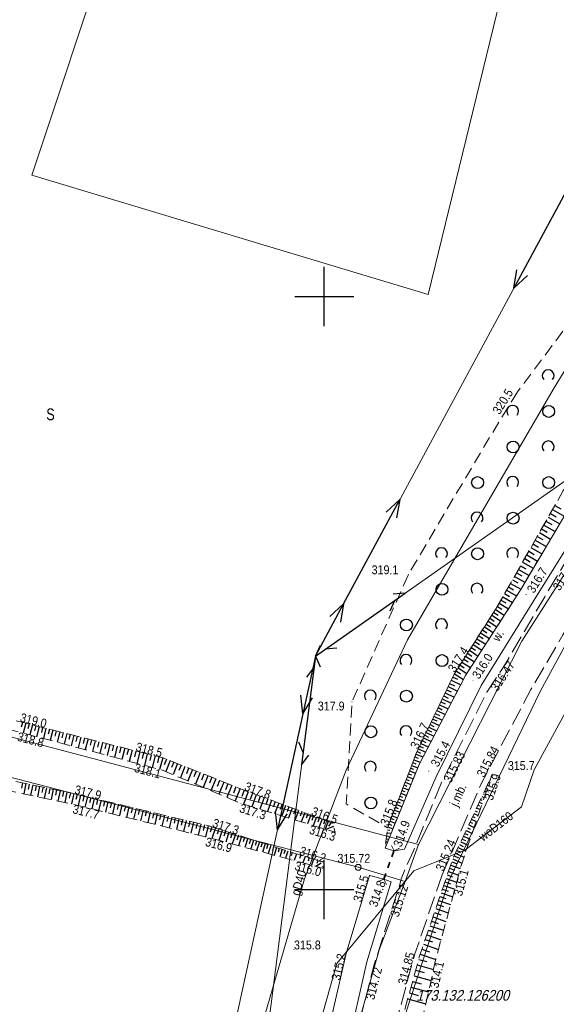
# Model space of a CAD drawing. Header units: metres. Extents: x 7423100 to 7431699, y 5527887 to 5533362.
# Tile 17 of 114: x 7427724 to 7427770, y 5529790 to 5529873. Entities that reach past the tile are written whole.
import ezdxf
from ezdxf.enums import TextEntityAlignment as Align

# ---------------------------------------------------------------- set-up
doc = ezdxf.new("R2010")
doc.units = ezdxf.units.M
doc.header["$MEASUREMENT"] = 0
for name, pattern in [('1.0_0.5', [1.5, 1, -0.5]), ('1.5_0.5', [2, 1.5, -0.5]), ('219-500', [0]), ('otkz_500', [1, 0.5, -0.5]), ('suep_nn_500', [0]), ('sutp_500', [0])]:
    doc.linetypes.add(name, pattern=pattern)
doc.layers.get('0').update_dxf_attribs({"color": 2, "linetype": 'CONTINUOUS', "lineweight": 5})
for name, color, linetype in [('000 Inne (niezydentyfikowane)', 7, 'CONTINUOUS'), ('202-punkt graniczny', 7, 'CONTINUOUS'), ('203-punkt graniczny', 7, 'CONTINUOUS'), ('210-oznaczenie konturu użytku gruntowego', 7, 'CONTINUOUS'), ('217-kontur klasyfikacyjny', 7, 'CONTINUOUS'), ('218-kontur użytku gruntowego', 7, 'CONTINUOUS'), ('219-działka ewidencyjna', 7, 'CONTINUOUS'), ('jezdnia', 7, 'CONTINUOUS'), ('jezdnia-Atr17', 7, 'CONTINUOUS'), ('pikieta naturalna', 7, 'CONTINUOUS'), ('pikieta naturalna-Atr2', 7, 'CONTINUOUS'), ('pikieta sztuczna', 7, 'CONTINUOUS'), ('pikieta sztuczna-Atr2', 7, 'CONTINUOUS'), ('przepust', 7, 'CONTINUOUS'), ('przewód elektroenergetyczny niskiego napięcia', 7, 'CONTINUOUS'), ('przewód gazowy', 7, 'CONTINUOUS'), ('przewód gazowy-Atr1', 7, 'CONTINUOUS'), ('przewód telekomunikacyjny napowietrzny', 7, 'CONTINUOUS'), ('przewód wodociągowy', 7, 'CONTINUOUS'), ('przewód wodociągowy-Atr1', 7, 'CONTINUOUS'), ('rów przydrożny (poligon)', 7, 'CONTINUOUS'), ('rów przydrożny (poligon)-Atr17', 7, 'CONTINUOUS'), ('skarpa nieumocniona', 7, 'CONTINUOUS'), ('Szczegółowa osnowa geodezyjna pozioma-Atr103', 7, 'CONTINUOUS'), ('Wstawianie ramki sekcyjnej z opisem', 7, 'CONTINUOUS'), ('zadrzewienie  zakrzewienie', 7, 'CONTINUOUS')]:
    doc.layers.add(name, color=color, linetype=linetype)
doc.styles.get("Standard").update_dxf_attribs({"font": 'Working1250.shx', "width": 0.75})

# ---------------------------------------------------------------- blocks, each defined once
blk = doc.blocks.new('203')
at = {"linetype": 'Continuous', "lineweight": 0}
h = blk.add_hatch(color=0, dxfattribs=at)
edge = h.paths.add_edge_path()
edge.add_arc((0, 0), 0.045, 0, 360)
blk = doc.blocks.new('202')
at = {"color": 0, "linetype": 'Continuous', "lineweight": 0}
blk.add_circle((0, 0), 0.25, dxfattribs=at)
blk = doc.blocks.new('PW01')
at = {"linetype": 'Continuous', "lineweight": 13}
h = blk.add_hatch(color=0, dxfattribs=at)
edge = h.paths.add_edge_path()
edge.add_arc((0, 0), 0.045, 0, 360)
blk = doc.blocks.new('OTZK1')
at = {"color": 0, "linetype": 'Continuous'}
blk.add_circle((0, 0), 0.5, dxfattribs=at)
blk = doc.blocks.new('OTZK2')
at = {"color": 0, "linetype": 'Continuous'}
blk.add_arc((0, 0), 0.5, 318.85, 221.162, dxfattribs=at)
blk = doc.blocks.new('IB05')
at = {"color": 0, "linetype": 'Continuous', "lineweight": 13}
for q in [(0.354, 0.354), (0.354, -0.354)]:
    blk.add_line((0, 0), q, dxfattribs=at)
blk = doc.blocks.new('SUEP1')
at = {"color": 0, "linetype": 'Continuous'}
for p, q in [((0, 0), (5, 0)), ((5, 0), (3.5, 0.5)), ((5, 0), (3.5, -0.5)), ((5, 0), (15, 0)), ((15, 0), (13.5, 0.5)), ((15, 0), (13.5, -0.5))]:
    blk.add_line(p, q, dxfattribs=at)
blk = doc.blocks.new('SUTP')
at = {"color": 0, "linetype": 'Continuous'}
for p, q in [((0, 0), (0.866, 0.5)), ((0, 0), (9.232, 0)), ((1.866, -0.5), (1, 0)), ((7.366, -0.5), (8.232, 0)), ((9.232, 0), (8.366, 0.5))]:
    blk.add_line(p, q, dxfattribs=at)
blk = doc.blocks.new('RAMKA500K')
at = {"color": 0}
for p, q in [((150, 97.5), (150, 102.5)), ((147.5, 100), (152.5, 100)), ((150, 47.5), (150, 52.5)), ((147.5, 50), (152.5, 50))]:
    blk.add_line(p, q, dxfattribs=at)

msp = doc.modelspace()

# ---------------------------------------------------------------- linework, layer by layer
at = {"layer": '000 Inne (niezydentyfikowane)', "color": 7, "linetype": 'Continuous', "lineweight": 25, "flags": 128}
for points in [[(7427769.07, 5529831.71), (7427769.56, 5529831.43)], [(7427769.25, 5529832.04), (7427770.24, 5529831.48)], [(7427769.44, 5529832.37), (7427769.94, 5529832.09)], [(7427768.69, 5529831.05), (7427769.18, 5529830.78)], [(7427768.88, 5529831.38), (7427769.86, 5529830.82)], [(7427768.14, 5529830.09), (7427769.09, 5529829.55)], [(7427768.32, 5529830.41), (7427768.8, 5529830.14)], [(7427768.51, 5529830.73), (7427769.47, 5529830.18)], [(7427767.6, 5529829.14), (7427768.07, 5529828.87)], [(7427767.78, 5529829.45), (7427768.72, 5529828.92)], [(7427767.96, 5529829.77), (7427768.43, 5529829.5)], [(7427767.25, 5529828.52), (7427767.71, 5529828.25)], [(7427767.42, 5529828.83), (7427768.35, 5529828.3)], [(7427766.72, 5529827.6), (7427767.63, 5529827.08)], [(7427766.9, 5529827.9), (7427767.35, 5529827.64)], [(7427767.07, 5529828.21), (7427767.99, 5529827.69)], [(7427766.21, 5529826.7), (7427766.65, 5529826.44)], [(7427766.38, 5529826.99), (7427767.27, 5529826.48)], [(7427766.55, 5529827.3), (7427767, 5529827.04)], [(7427765.7, 5529825.81), (7427766.58, 5529825.31)], [(7427765.87, 5529826.1), (7427766.31, 5529825.85)], [(7427766.04, 5529826.4), (7427766.92, 5529825.9)], [(7427765.38, 5529825.23), (7427766.22, 5529824.75)], [(7427765.54, 5529825.52), (7427765.97, 5529825.27)], [(7427764.9, 5529824.4), (7427765.3, 5529824.17)], [(7427765.06, 5529824.67), (7427765.87, 5529824.21)], [(7427765.21, 5529824.95), (7427765.63, 5529824.71)], [(7427764.29, 5529823.36), (7427764.66, 5529823.13)], [(7427764.45, 5529823.61), (7427765.18, 5529823.14)], [(7427764.6, 5529823.87), (7427764.98, 5529823.65)], [(7427764.75, 5529824.13), (7427765.53, 5529823.68)], [(7427763.82, 5529822.63), (7427764.55, 5529822.15)], [(7427763.97, 5529822.87), (7427764.34, 5529822.64)], [(7427764.13, 5529823.12), (7427764.87, 5529822.65)], [(7427763.34, 5529821.89), (7427763.71, 5529821.65)], [(7427763.5, 5529822.14), (7427764.24, 5529821.66)], [(7427763.66, 5529822.38), (7427764.03, 5529822.15)], [(7427762.71, 5529820.91), (7427763.08, 5529820.67)], [(7427762.87, 5529821.15), (7427763.61, 5529820.68)], [(7427763.03, 5529821.4), (7427763.4, 5529821.16)], [(7427763.18, 5529821.65), (7427763.92, 5529821.17)], [(7427762.24, 5529820.17), (7427762.97, 5529819.69)], [(7427762.39, 5529820.42), (7427762.76, 5529820.18)], [(7427762.55, 5529820.66), (7427763.29, 5529820.19)], [(7427761.6, 5529819.18), (7427762.34, 5529818.71)], [(7427761.76, 5529819.43), (7427762.13, 5529819.19)], [(7427761.92, 5529819.68), (7427762.66, 5529819.2)], [(7427762.08, 5529819.92), (7427762.45, 5529819.69)], [(7427761.13, 5529818.44), (7427761.5, 5529818.2)], [(7427761.28, 5529818.69), (7427762.03, 5529818.21)], [(7427761.44, 5529818.94), (7427761.81, 5529818.7)], [(7427760.7, 5529817.65), (7427761.51, 5529817.27)], [(7427760.83, 5529817.92), (7427761.24, 5529817.73)], [(7427760.97, 5529818.2), (7427761.75, 5529817.72)], [(7427760.32, 5529816.85), (7427760.71, 5529816.67)], [(7427760.44, 5529817.12), (7427761.23, 5529816.74)], [(7427760.57, 5529817.38), (7427760.97, 5529817.19)], [(7427759.95, 5529816.08), (7427760.7, 5529815.72)], [(7427760.07, 5529816.33), (7427760.45, 5529816.15)], [(7427760.19, 5529816.59), (7427760.96, 5529816.22)], [(7427759.48, 5529815.09), (7427760.19, 5529814.75)], [(7427759.59, 5529815.34), (7427759.95, 5529815.16)], [(7427759.71, 5529815.58), (7427760.44, 5529815.23)], [(7427759.83, 5529815.83), (7427760.2, 5529815.65)], [(7427759.14, 5529814.38), (7427759.48, 5529814.22)], [(7427759.25, 5529814.62), (7427759.95, 5529814.28)], [(7427759.36, 5529814.85), (7427759.72, 5529814.69)], [(7427724.53, 5529814.1), (7427724.43, 5529813.68)], [(7427724.81, 5529814.03), (7427724.6, 5529813.19)], [(7427725.1, 5529813.96), (7427724.99, 5529813.54)], [(7427725.38, 5529813.89), (7427725.16, 5529813.04)], [(7427725.66, 5529813.82), (7427725.56, 5529813.39)], [(7427725.95, 5529813.75), (7427725.73, 5529812.89)], [(7427726.23, 5529813.67), (7427726.13, 5529813.24)], [(7427726.52, 5529813.6), (7427726.3, 5529812.74)], [(7427726.81, 5529813.53), (7427726.7, 5529813.09)], [(7427727.1, 5529813.45), (7427726.88, 5529812.59)], [(7427727.39, 5529813.38), (7427727.28, 5529812.94)], [(7427758.7, 5529813.47), (7427759.03, 5529813.31)], [(7427758.81, 5529813.7), (7427759.47, 5529813.38)], [(7427758.92, 5529813.93), (7427759.25, 5529813.76)], [(7427759.03, 5529814.15), (7427759.71, 5529813.83)], [(7427727.68, 5529813.31), (7427727.46, 5529812.43)], [(7427727.98, 5529813.23), (7427727.87, 5529812.79)], [(7427728.27, 5529813.16), (7427728.05, 5529812.27)], [(7427728.57, 5529813.08), (7427728.46, 5529812.64)], [(7427728.87, 5529813.01), (7427728.64, 5529812.12)], [(7427729.16, 5529812.93), (7427729.05, 5529812.49)], [(7427729.46, 5529812.86), (7427729.24, 5529811.96)], [(7427729.76, 5529812.78), (7427729.65, 5529812.33)], [(7427730.07, 5529812.7), (7427729.84, 5529811.8)], [(7427730.37, 5529812.63), (7427730.26, 5529812.17)], [(7427730.67, 5529812.55), (7427730.44, 5529811.64)], [(7427758.26, 5529812.56), (7427758.57, 5529812.41)], [(7427758.37, 5529812.79), (7427759, 5529812.48)], [(7427758.48, 5529813.01), (7427758.8, 5529812.86)], [(7427758.59, 5529813.24), (7427759.24, 5529812.93)], [(7427730.98, 5529812.47), (7427730.86, 5529812.01)], [(7427731.29, 5529812.4), (7427731.06, 5529811.48)], [(7427731.6, 5529812.32), (7427731.48, 5529811.86)], [(7427731.91, 5529812.24), (7427731.67, 5529811.31)], [(7427732.22, 5529812.16), (7427732.1, 5529811.69)], [(7427732.53, 5529812.08), (7427732.29, 5529811.15)], [(7427732.84, 5529812), (7427732.72, 5529811.53)], [(7427733.16, 5529811.92), (7427732.92, 5529810.98)], [(7427733.47, 5529811.84), (7427733.35, 5529811.37)], [(7427733.79, 5529811.76), (7427733.55, 5529810.81)], [(7427757.94, 5529811.88), (7427758.53, 5529811.59)], [(7427758.04, 5529812.1), (7427758.35, 5529811.96)], [(7427758.15, 5529812.33), (7427758.77, 5529812.04)], [(7427734.11, 5529811.68), (7427733.99, 5529811.2)], [(7427734.43, 5529811.6), (7427734.19, 5529810.64)], [(7427734.75, 5529811.52), (7427734.63, 5529811.04)], [(7427735.07, 5529811.44), (7427734.83, 5529810.47)], [(7427735.4, 5529811.36), (7427735.27, 5529810.87)], [(7427735.72, 5529811.27), (7427735.47, 5529810.3)], [(7427736.05, 5529811.19), (7427735.92, 5529810.7)], [(7427736.37, 5529811.11), (7427736.1, 5529810.13)], [(7427736.68, 5529810.99), (7427736.5, 5529810.53)], [(7427736.99, 5529810.87), (7427736.62, 5529809.95)], [(7427757.55, 5529810.94), (7427758.09, 5529810.74)], [(7427757.64, 5529811.18), (7427757.92, 5529811.07)], [(7427757.73, 5529811.42), (7427758.32, 5529811.19)], [(7427757.83, 5529811.65), (7427758.12, 5529811.51)], [(7427737.3, 5529810.75), (7427737.11, 5529810.28)], [(7427737.61, 5529810.62), (7427737.24, 5529809.69)], [(7427737.92, 5529810.5), (7427737.73, 5529810.03)], [(7427738.24, 5529810.37), (7427737.86, 5529809.43)], [(7427738.55, 5529810.25), (7427738.36, 5529809.77)], [(7427738.87, 5529810.12), (7427738.49, 5529809.16)], [(7427757.27, 5529810.24), (7427757.53, 5529810.14)], [(7427757.36, 5529810.47), (7427757.88, 5529810.27)], [(7427757.46, 5529810.71), (7427757.71, 5529810.61)], [(7427739.19, 5529809.99), (7427739, 5529809.51)], [(7427739.52, 5529809.86), (7427739.13, 5529808.89)], [(7427739.85, 5529809.73), (7427739.65, 5529809.24)], [(7427740.17, 5529809.6), (7427739.78, 5529808.62)], [(7427740.5, 5529809.47), (7427740.31, 5529808.97)], [(7427740.84, 5529809.34), (7427740.44, 5529808.34)], [(7427756.91, 5529809.29), (7427757.16, 5529809.2)], [(7427757, 5529809.53), (7427757.5, 5529809.34)], [(7427757.09, 5529809.77), (7427757.34, 5529809.67)], [(7427757.18, 5529810), (7427757.69, 5529809.81)], [(7427763.96, 5529809.28), (7427764.01, 5529809.25)], [(7427724.54, 5529809), (7427724.45, 5529808.56)], [(7427724.83, 5529808.94), (7427724.64, 5529808.07)], [(7427725.11, 5529808.88), (7427725.02, 5529808.44)], [(7427725.4, 5529808.82), (7427725.22, 5529807.95)], [(7427725.69, 5529808.76), (7427725.6, 5529808.32)], [(7427725.98, 5529808.7), (7427725.8, 5529807.83)], [(7427726.27, 5529808.64), (7427726.18, 5529808.2)], [(7427726.56, 5529808.58), (7427726.38, 5529807.71)], [(7427726.85, 5529808.52), (7427726.76, 5529808.08)], [(7427727.13, 5529808.46), (7427726.95, 5529807.59)], [(7427727.42, 5529808.4), (7427727.33, 5529807.96)], [(7427741.17, 5529809.2), (7427740.97, 5529808.7)], [(7427741.51, 5529809.07), (7427741.11, 5529808.06)], [(7427741.85, 5529808.93), (7427741.65, 5529808.42)], [(7427742.19, 5529808.8), (7427741.79, 5529807.77)], [(7427742.54, 5529808.66), (7427742.33, 5529808.14)], [(7427742.89, 5529808.52), (7427742.47, 5529807.48)], [(7427743.24, 5529808.38), (7427743.04, 5529807.85)], [(7427756.64, 5529808.59), (7427757.12, 5529808.4)], [(7427756.73, 5529808.82), (7427756.97, 5529808.73)], [(7427756.82, 5529809.06), (7427757.31, 5529808.87)], [(7427763.62, 5529808.56), (7427763.69, 5529808.53)], [(7427763.74, 5529808.8), (7427763.84, 5529808.75)], [(7427763.85, 5529809.04), (7427763.88, 5529809.02)], [(7427727.71, 5529808.34), (7427727.53, 5529807.47)], [(7427728, 5529808.28), (7427727.91, 5529807.84)], [(7427728.29, 5529808.22), (7427728.11, 5529807.35)], [(7427728.58, 5529808.16), (7427728.49, 5529807.72)], [(7427728.86, 5529808.09), (7427728.66, 5529807.23)], [(7427729.15, 5529808.02), (7427729.05, 5529807.59)], [(7427729.44, 5529807.95), (7427729.23, 5529807.09)], [(7427729.72, 5529807.89), (7427729.62, 5529807.45)], [(7427730.01, 5529807.82), (7427729.81, 5529806.95)], [(7427730.3, 5529807.75), (7427730.2, 5529807.32)], [(7427730.59, 5529807.68), (7427730.38, 5529806.81)], [(7427730.88, 5529807.61), (7427730.78, 5529807.17)], [(7427743.58, 5529808.25), (7427743.19, 5529807.2)], [(7427743.93, 5529808.13), (7427743.74, 5529807.61)], [(7427744.26, 5529808), (7427743.89, 5529806.99)], [(7427744.59, 5529807.88), (7427744.41, 5529807.38)], [(7427744.92, 5529807.76), (7427744.55, 5529806.78)], [(7427745.23, 5529807.64), (7427745.06, 5529807.16)], [(7427756.27, 5529807.64), (7427756.74, 5529807.47)], [(7427756.37, 5529807.88), (7427756.6, 5529807.79)], [(7427756.46, 5529808.12), (7427756.93, 5529807.93)], [(7427756.55, 5529808.35), (7427756.78, 5529808.26)], [(7427763.18, 5529807.61), (7427763.29, 5529807.55)], [(7427763.29, 5529807.84), (7427763.49, 5529807.75)], [(7427763.4, 5529808.08), (7427763.49, 5529808.04)], [(7427763.51, 5529808.32), (7427763.66, 5529808.25)], [(7427731.17, 5529807.54), (7427730.96, 5529806.67)], [(7427731.46, 5529807.47), (7427731.36, 5529807.03)], [(7427731.75, 5529807.4), (7427731.55, 5529806.53)], [(7427732.05, 5529807.33), (7427731.94, 5529806.89)], [(7427732.34, 5529807.26), (7427732.13, 5529806.38)], [(7427732.63, 5529807.19), (7427732.53, 5529806.75)], [(7427732.93, 5529807.12), (7427732.72, 5529806.24)], [(7427733.22, 5529807.05), (7427733.12, 5529806.61)], [(7427733.52, 5529806.98), (7427733.31, 5529806.09)], [(7427733.82, 5529806.91), (7427733.71, 5529806.46)], [(7427734.12, 5529806.84), (7427733.9, 5529805.95)], [(7427734.41, 5529806.77), (7427734.31, 5529806.32)], [(7427745.54, 5529807.53), (7427745.2, 5529806.59)], [(7427745.85, 5529807.41), (7427745.68, 5529806.95)], [(7427746.15, 5529807.3), (7427745.81, 5529806.4)], [(7427746.44, 5529807.19), (7427746.28, 5529806.75)], [(7427746.73, 5529807.09), (7427746.41, 5529806.21)], [(7427747.01, 5529806.98), (7427746.86, 5529806.55)], [(7427747.29, 5529806.88), (7427746.98, 5529806.04)], [(7427747.56, 5529806.78), (7427747.41, 5529806.36)], [(7427756, 5529806.94), (7427756.23, 5529806.85)], [(7427756.09, 5529807.17), (7427756.55, 5529807)], [(7427756.18, 5529807.41), (7427756.41, 5529807.32)], [(7427762.85, 5529806.89), (7427763.15, 5529806.75)], [(7427762.96, 5529807.13), (7427763.1, 5529807.06)], [(7427763.07, 5529807.37), (7427763.32, 5529807.25)], [(7427734.71, 5529806.7), (7427734.5, 5529805.8)], [(7427735.01, 5529806.62), (7427734.9, 5529806.18)], [(7427735.31, 5529806.55), (7427735.1, 5529805.65)], [(7427735.61, 5529806.48), (7427735.5, 5529806.03)], [(7427735.91, 5529806.41), (7427735.7, 5529805.5)], [(7427736.22, 5529806.34), (7427736.11, 5529805.88)], [(7427736.52, 5529806.26), (7427736.3, 5529805.36)], [(7427736.82, 5529806.19), (7427736.71, 5529805.74)], [(7427737.13, 5529806.12), (7427736.91, 5529805.21)], [(7427737.43, 5529806.05), (7427737.32, 5529805.59)], [(7427737.74, 5529805.97), (7427737.52, 5529805.06)], [(7427738.04, 5529805.9), (7427737.93, 5529805.44)], [(7427747.83, 5529806.68), (7427747.53, 5529805.87)], [(7427748.09, 5529806.58), (7427747.95, 5529806.18)], [(7427748.35, 5529806.48), (7427748.06, 5529805.71)], [(7427748.6, 5529806.39), (7427748.46, 5529806.01)], [(7427748.85, 5529806.3), (7427748.57, 5529805.55)], [(7427749.09, 5529806.21), (7427748.96, 5529805.84)], [(7427749.33, 5529806.12), (7427749.06, 5529805.4)], [(7427749.57, 5529806.03), (7427749.44, 5529805.68)], [(7427749.81, 5529805.94), (7427749.55, 5529805.25)], [(7427755.64, 5529805.99), (7427755.85, 5529805.91)], [(7427755.73, 5529806.23), (7427756.17, 5529806.06)], [(7427755.82, 5529806.47), (7427756.04, 5529806.38)], [(7427755.91, 5529806.7), (7427756.36, 5529806.53)], [(7427762.4, 5529805.93), (7427762.81, 5529805.74)], [(7427762.51, 5529806.17), (7427762.7, 5529806.08)], [(7427762.62, 5529806.41), (7427762.98, 5529806.25)], [(7427762.73, 5529806.65), (7427762.9, 5529806.57)], [(7427738.35, 5529805.83), (7427738.13, 5529804.91)], [(7427738.66, 5529805.75), (7427738.55, 5529805.29)], [(7427738.97, 5529805.68), (7427738.75, 5529804.76)], [(7427739.27, 5529805.61), (7427739.16, 5529805.14)], [(7427739.58, 5529805.53), (7427739.36, 5529804.6)], [(7427739.89, 5529805.46), (7427739.78, 5529804.99)], [(7427740.21, 5529805.38), (7427739.98, 5529804.45)], [(7427740.51, 5529805.3), (7427740.36, 5529804.84)], [(7427740.81, 5529805.2), (7427740.52, 5529804.31)], [(7427741.1, 5529805.11), (7427740.96, 5529804.67)], [(7427750.04, 5529805.85), (7427749.92, 5529805.52)], [(7427750.32, 5529805.75), (7427750.07, 5529805.09)], [(7427750.78, 5529805.31), (7427750.12, 5529805.08)], [(7427750.59, 5529805.65), (7427750.36, 5529805.36)], [(7427755.37, 5529805.29), (7427755.78, 5529805.13)], [(7427755.46, 5529805.52), (7427755.67, 5529805.44)], [(7427755.55, 5529805.76), (7427755.97, 5529805.59)], [(7427762.07, 5529805.22), (7427762.31, 5529805.1)], [(7427762.18, 5529805.46), (7427762.64, 5529805.24)], [(7427762.29, 5529805.7), (7427762.51, 5529805.59)], [(7427741.39, 5529805.02), (7427741.11, 5529804.15)], [(7427741.67, 5529804.93), (7427741.53, 5529804.5)], [(7427741.95, 5529804.84), (7427741.68, 5529804)], [(7427742.23, 5529804.75), (7427742.09, 5529804.34)], [(7427742.5, 5529804.66), (7427742.23, 5529803.85)], [(7427742.76, 5529804.58), (7427742.63, 5529804.18)], [(7427743.02, 5529804.5), (7427742.77, 5529803.7)], [(7427743.28, 5529804.41), (7427743.16, 5529804.02)], [(7427743.54, 5529804.33), (7427743.29, 5529803.56)], [(7427743.79, 5529804.25), (7427743.67, 5529803.87)], [(7427755.22, 5529804.29), (7427755.43, 5529804.26)], [(7427755.25, 5529804.54), (7427755.39, 5529804.52)], [(7427755.29, 5529804.79), (7427755.63, 5529804.75)], [(7427755.32, 5529805.04), (7427755.52, 5529805.01)], [(7427761.62, 5529804.26), (7427761.92, 5529804.13)], [(7427761.73, 5529804.5), (7427762.29, 5529804.24)], [(7427761.84, 5529804.74), (7427762.11, 5529804.62)], [(7427761.96, 5529804.98), (7427762.47, 5529804.74)], [(7427744.03, 5529804.17), (7427743.8, 5529803.43)], [(7427744.28, 5529804.09), (7427744.16, 5529803.73)], [(7427744.52, 5529804.02), (7427744.29, 5529803.3)], [(7427744.76, 5529803.94), (7427744.64, 5529803.59)], [(7427745, 5529803.86), (7427744.78, 5529803.17)], [(7427745.24, 5529803.79), (7427745.13, 5529803.44)], [(7427745.48, 5529803.71), (7427745.27, 5529803.04)], [(7427745.72, 5529803.63), (7427745.62, 5529803.3)], [(7427745.96, 5529803.56), (7427745.76, 5529802.9)], [(7427746.2, 5529803.48), (7427746.1, 5529803.16)], [(7427746.45, 5529803.4), (7427746.25, 5529802.77)], [(7427755.16, 5529803.79), (7427755.24, 5529803.78)], [(7427755.19, 5529804.04), (7427755.26, 5529804.03)], [(7427761.29, 5529803.55), (7427761.95, 5529803.24)], [(7427761.4, 5529803.79), (7427761.72, 5529803.64)], [(7427761.51, 5529804.02), (7427762.12, 5529803.74)], [(7427746.69, 5529803.32), (7427746.59, 5529803.02)], [(7427746.93, 5529803.25), (7427746.73, 5529802.64)], [(7427747.29, 5529803.13), (7427747.19, 5529802.84)], [(7427747.65, 5529803.02), (7427747.47, 5529802.45)], [(7427748.01, 5529802.9), (7427747.92, 5529802.62)], [(7427748.37, 5529802.79), (7427748.2, 5529802.25)], [(7427748.73, 5529802.67), (7427748.64, 5529802.41)], [(7427760.84, 5529802.59), (7427761.61, 5529802.24)], [(7427760.96, 5529802.84), (7427761.33, 5529802.67)], [(7427761.07, 5529803.08), (7427761.78, 5529802.74)], [(7427761.18, 5529803.31), (7427761.52, 5529803.15)], [(7427749.09, 5529802.56), (7427748.93, 5529802.05)], [(7427749.72, 5529802.22), (7427749.28, 5529801.96)], [(7427749.45, 5529802.44), (7427749.37, 5529802.2)], [(7427760.56, 5529801.8), (7427760.98, 5529801.65)], [(7427760.66, 5529802.07), (7427761.47, 5529801.79)], [(7427760.75, 5529802.33), (7427761.15, 5529802.2)], [(7427760.27, 5529800.95), (7427761.16, 5529800.64)], [(7427760.37, 5529801.24), (7427760.81, 5529801.09)], [(7427760.47, 5529801.52), (7427761.32, 5529801.23)], [(7427760.07, 5529800.35), (7427761, 5529800.04)], [(7427760.17, 5529800.65), (7427760.63, 5529800.5)], [(7427759.75, 5529799.41), (7427760.24, 5529799.24)], [(7427759.86, 5529799.73), (7427760.83, 5529799.4)], [(7427759.96, 5529800.05), (7427760.44, 5529799.88)], [(7427759.52, 5529798.75), (7427760.04, 5529798.57)], [(7427759.63, 5529799.08), (7427760.65, 5529798.74)], [(7427759.16, 5529797.7), (7427760.26, 5529797.32)], [(7427759.28, 5529798.06), (7427759.82, 5529797.87)], [(7427759.4, 5529798.41), (7427760.46, 5529798.05)], [(7427758.91, 5529796.96), (7427760.06, 5529796.57)], [(7427759.04, 5529797.34), (7427759.6, 5529797.14)], [(7427758.65, 5529796.19), (7427759.85, 5529795.78)], [(7427758.78, 5529796.58), (7427759.37, 5529796.38)], [(7427758.37, 5529795.39), (7427759.62, 5529794.96)], [(7427758.51, 5529795.8), (7427759.12, 5529795.59)], [(7427758.09, 5529794.55), (7427759.4, 5529794.1)], [(7427758.23, 5529794.98), (7427758.87, 5529794.76)], [(7427757.83, 5529793.66), (7427759.21, 5529793.28)], [(7427757.96, 5529794.11), (7427758.64, 5529793.93)], [(7427757.58, 5529792.74), (7427759, 5529792.34)], [(7427757.7, 5529793.21), (7427758.41, 5529793.01)], [(7427757.31, 5529791.78), (7427758.79, 5529791.38)], [(7427757.44, 5529792.27), (7427758.17, 5529792.07)], [(7427757.18, 5529791.3), (7427757.93, 5529791.09)], [(7427757.04, 5529790.8), (7427758.56, 5529790.38)]]:
    msp.add_lwpolyline(points, dxfattribs=at)
at = {"layer": '217-kontur klasyfikacyjny', "color": 92, "linetype": 'Continuous', "lineweight": 18, "flags": 128}
for points in [[(7427766.66, 5529820.93), (7427780.58, 5529842.76)], [(7427771.21, 5529822.23), (7427768.21, 5529816.71)], [(7427757.94, 5529803.79), (7427766.66, 5529820.93)], [(7427768.21, 5529816.71), (7427761.7, 5529803.23)], [(7427756.83, 5529800.68), (7427757.94, 5529803.79)], [(7427761.7, 5529803.23), (7427760.54, 5529800.81)], [(7427754.64, 5529794.94), (7427756.83, 5529800.68)], [(7427760.54, 5529800.81), (7427755.93, 5529786.7)], [(7427752.45, 5529787.23), (7427754.64, 5529794.94)]]:
    msp.add_lwpolyline(points, dxfattribs=at)
at = {"layer": '218-kontur użytku gruntowego', "color": 3, "linetype": 'Continuous', "lineweight": 18, "flags": 128}
for points in [[(7427725.33, 5529860.21), (7427738.33, 5529899.25)], [(7427768.64, 5529890.59), (7427758.75, 5529850.15)], [(7427758.75, 5529850.15), (7427725.33, 5529860.21)], [(7427766.66, 5529820.93), (7427780.58, 5529842.76)], [(7427780.58, 5529842.76), (7427766.66, 5529820.93)], [(7427768.21, 5529816.71), (7427771.21, 5529822.23)], [(7427771.21, 5529822.23), (7427768.21, 5529816.71)], [(7427690.53, 5529821.59), (7427757.94, 5529803.79)], [(7427757.94, 5529803.79), (7427690.53, 5529821.59)], [(7427757.94, 5529803.79), (7427766.66, 5529820.93)], [(7427766.66, 5529820.93), (7427757.94, 5529803.79)], [(7427752.86, 5529801.88), (7427689.53, 5529818.25)], [(7427689.53, 5529818.25), (7427752.86, 5529801.88)], [(7427761.7, 5529803.23), (7427768.21, 5529816.71)], [(7427768.21, 5529816.71), (7427761.7, 5529803.23)], [(7427757.94, 5529803.79), (7427756.83, 5529800.68)], [(7427756.83, 5529800.68), (7427757.94, 5529803.79)], [(7427760.54, 5529800.81), (7427761.7, 5529803.23)], [(7427761.7, 5529803.23), (7427760.54, 5529800.81)], [(7427756.83, 5529800.68), (7427752.86, 5529801.88)], [(7427752.86, 5529801.88), (7427756.83, 5529800.68)], [(7427754.64, 5529794.94), (7427756.83, 5529800.68)], [(7427756.83, 5529800.68), (7427754.64, 5529794.94)], [(7427755.93, 5529786.7), (7427760.54, 5529800.81)], [(7427760.54, 5529800.81), (7427755.93, 5529786.7)], [(7427752.45, 5529787.23), (7427754.64, 5529794.94)], [(7427754.64, 5529794.94), (7427752.45, 5529787.23)]]:
    msp.add_lwpolyline(points, dxfattribs=at)
at = {"layer": '219-działka ewidencyjna', "color": 7, "linetype": '219-500', "lineweight": 18, "flags": 128}
for points in [[(7427780.58, 5529842.76), (7427766.66, 5529820.93)], [(7427771.21, 5529822.23), (7427768.21, 5529816.71)], [(7427757.94, 5529803.79), (7427690.53, 5529821.59)], [(7427766.66, 5529820.93), (7427757.94, 5529803.79)], [(7427689.53, 5529818.25), (7427752.86, 5529801.88)], [(7427768.21, 5529816.71), (7427761.7, 5529803.23)], [(7427757.94, 5529803.79), (7427756.83, 5529800.68)], [(7427761.7, 5529803.23), (7427760.54, 5529800.81)], [(7427756.83, 5529800.68), (7427752.86, 5529801.88)], [(7427756.83, 5529800.68), (7427754.64, 5529794.94)], [(7427760.54, 5529800.81), (7427755.93, 5529786.7)], [(7427752.45, 5529787.23), (7427754.64, 5529794.94)]]:
    msp.add_lwpolyline(points, dxfattribs=at)
at = {"layer": 'jezdnia', "color": 7, "linetype": '1.5_0.5', "lineweight": 18, "flags": 128}
msp.add_lwpolyline([(7427759.93, 5529801.24), (7427763.22, 5529808.93), (7427767.43, 5529816.86), (7427770.13, 5529821.47), (7427773.8, 5529827.73), (7427776.13, 5529831.57), (7427778.65, 5529835.73), (7427781.02, 5529839.73), (7427784.12, 5529844.73), (7427787.39, 5529849.93), (7427789.85, 5529853.92), (7427790.52, 5529854.97), (7427792.25, 5529857.91), (7427795.01, 5529862.45), (7427797.73, 5529866.93), (7427800.86, 5529871.91), (7427805.05, 5529878.66), (7427807.29, 5529882.04), (7427811.24, 5529887.56), (7427813.21, 5529890.22), (7427815.78, 5529893.46), (7427819.11, 5529897.17), (7427822.17, 5529900.29), (7427825.24, 5529903.19), (7427827.84, 5529905.45), (7427832.23, 5529908.95), (7427837.72, 5529912.95), (7427842.69, 5529916.48), (7427850.06, 5529921.48), (7427857.15, 5529926.17), (7427862.06, 5529929.29), (7427865.19, 5529931.3), (7427868.24, 5529933.07), (7427872.04, 5529935.09), (7427874.51, 5529936.17), (7427875.58, 5529936.63), (7427876.35, 5529936.93), (7427880.31, 5529938.16), (7427883.21, 5529938.66), (7427886.56, 5529938.84), (7427889.48, 5529938.56), (7427893.55, 5529937.9), (7427900.69, 5529936.19), (7427910.59, 5529933.28), (7427916.46, 5529931.53), (7427920.64, 5529930.35), (7427921.1, 5529933.42), (7427912.15, 5529936.03), (7427903.26, 5529938.57), (7427892.23, 5529941.35), (7427884.81, 5529942.41), (7427882, 5529942.98), (7427879.81, 5529942.79), (7427878.36, 5529942.41), (7427876.77, 5529941.6), (7427874.75, 5529940.53), (7427873.61, 5529939.89), (7427872.24, 5529938.81), (7427868.09, 5529936.6), (7427864.99, 5529934.66), (7427861.92, 5529932.94), (7427857.19, 5529929.87), (7427853.75, 5529927.54), (7427851.09, 5529925.78), (7427844.51, 5529921.38), (7427841.07, 5529919.11), (7427837.68, 5529916.71), (7427834.53, 5529914.55), (7427829.28, 5529910.5), (7427824.58, 5529906.64), (7427820.8, 5529903.22), (7427817.46, 5529899.96), (7427813.76, 5529895.8), (7427810.9, 5529892.49), (7427808.55, 5529889.07), (7427804.88, 5529883.96), (7427802.54, 5529880.53), (7427802.31, 5529880.09), (7427800.14, 5529876.71), (7427799.46, 5529875.53), (7427797.96, 5529873.08), (7427793.97, 5529866.68), (7427789.52, 5529859.37), (7427786, 5529853.62), (7427780.92, 5529845.31), (7427777.16, 5529839.09), (7427774.65, 5529834.99), (7427771.62, 5529829.71), (7427768.59, 5529824.69), (7427765.28, 5529819.04), (7427763.7, 5529816.65), (7427759.9, 5529809.05), (7427757.52, 5529803.28), (7427756.47, 5529800.92), (7427756.33, 5529800.31), (7427754.17, 5529793.57), (7427752.31, 5529786.27), (7427751.48, 5529783), (7427750.3, 5529776.18), (7427748.87, 5529767.72), (7427748.41, 5529763.83), (7427748.4, 5529758.25), (7427747.26, 5529745.16), (7427746.52, 5529737.4), (7427745.44, 5529726.32), (7427744.89, 5529721.44), (7427744.18, 5529714.6), (7427743.77, 5529711.05), (7427742.87, 5529701.98), (7427741.68, 5529689.34), (7427741.36, 5529686.81), (7427741.15, 5529684.77), (7427740.75, 5529683.05), (7427739.08, 5529680.54), (7427737.14, 5529678.71), (7427737.57, 5529676.94), (7427737.6, 5529675.26), (7427740.45, 5529673.38), (7427740.28, 5529664.58), (7427740.4, 5529654.73), (7427740.56, 5529647.5), (7427740.63, 5529636.14), (7427740.62, 5529631.57), (7427740.28, 5529621.89), (7427740.22, 5529621.23), (7427739.64, 5529614.93), (7427738.41, 5529604.87), (7427736.89, 5529595.43), (7427736.05, 5529591.47), (7427733.88, 5529580.59), (7427729.48, 5529559.3), (7427731.98, 5529558.57), (7427734.38, 5529567.38), (7427735.33, 5529571.93), (7427738.92, 5529589.76), (7427739.69, 5529593.78), (7427741.43, 5529604.08), (7427742.19, 5529609.82), (7427742.97, 5529616.86), (7427743.34, 5529621.14), (7427743.69, 5529634.15), (7427743.8, 5529642.92), (7427743.69, 5529646.96), (7427743.62, 5529659.27), (7427743.44, 5529664.69), (7427743.53, 5529674.22), (7427744.26, 5529685.44), (7427745.38, 5529696.71), (7427746.45, 5529707.71), (7427747.08, 5529714.31), (7427747.66, 5529719.33), (7427749.02, 5529731.73), (7427750.23, 5529744.72), (7427751.31, 5529758.3), (7427752.12, 5529767.33), (7427753.41, 5529776.91), (7427755.06, 5529785.14), (7427757.64, 5529794.6)], close=True, dxfattribs=at)
at = {"layer": 'przepust', "color": 7, "linetype": 'otkz_500', "lineweight": 35, "flags": 128}
msp.add_lwpolyline([(7427755.03, 5529800.89), (7427755.88, 5529803.27)], dxfattribs=at)
at = {"layer": 'przewód elektroenergetyczny niskiego napięcia', "color": 1, "linetype": 'suep_nn_500', "lineweight": 18, "flags": 128}
for points in [[(7427773.1, 5529863.88), (7427749.25, 5529819.69)], [(7427749.25, 5529819.69), (7427738.61, 5529771.04)]]:
    msp.add_lwpolyline(points, dxfattribs=at)
at = {"layer": 'przewód gazowy', "color": 52, "linetype": 'Continuous', "lineweight": 18, "flags": 128}
for points in [[(7427751.84, 5529810.08), (7427757.01, 5529821.04), (7427769.3, 5529842.14), (7427776.37, 5529853.71), (7427787.35, 5529872.84), (7427791.82, 5529880.49), (7427798.99, 5529888.62), (7427811.29, 5529903), (7427820.98, 5529912.43), (7427830.48, 5529921.01), (7427838.39, 5529926.9), (7427843.89, 5529930.92), (7427845.65, 5529931.99)], [(7427751.84, 5529810.08), (7427748.32, 5529800.91), (7427742.73, 5529781.7), (7427738.07, 5529765.23), (7427735.4, 5529753.87), (7427732.08, 5529734.9), (7427729.23, 5529713.06), (7427726.47, 5529695.48), (7427725.23, 5529682.73), (7427710.44, 5529682.8), (7427695.86, 5529684.21), (7427690.33, 5529684.53)]]:
    msp.add_lwpolyline(points, dxfattribs=at)
at = {"layer": 'przewód telekomunikacyjny napowietrzny', "color": 30, "linetype": 'sutp_500', "lineweight": 18, "flags": 128}
for points in [[(7427749.25, 5529819.69), (7427787.29, 5529846.37)], [(7427742.32, 5529765.25), (7427749.25, 5529819.69)]]:
    msp.add_lwpolyline(points, dxfattribs=at)
at = {"layer": 'przewód wodociągowy', "color": 5, "linetype": 'Continuous', "lineweight": 18, "flags": 128}
msp.add_lwpolyline([(7427733.48, 5529720.21), (7427735.25, 5529733.33), (7427737.57, 5529744.07), (7427739.12, 5529751.67), (7427739.78, 5529753.97), (7427743.01, 5529764.83), (7427746.34, 5529777.03), (7427751.05, 5529793.78), (7427757.56, 5529801.58), (7427761.85, 5529803.34), (7427766.62, 5529806.98), (7427767.69, 5529810.1), (7427774.96, 5529823.42), (7427779.8, 5529831.29), (7427786.92, 5529842.42), (7427795.62, 5529856.25), (7427803.23, 5529868.67), (7427810.45, 5529880.28)], dxfattribs=at)
at = {"layer": 'rów przydrożny (poligon)', "color": 7, "linetype": 'Continuous', "lineweight": 18, "flags": 128}
for points in [[(7427759.42, 5529809.44), (7427763.22, 5529817.21), (7427767.67, 5529824.37), (7427773.62, 5529833.92), (7427779.76, 5529844.23), (7427787.56, 5529856.85), (7427786.39, 5529857.68), (7427778.67, 5529844.99), (7427772.35, 5529835.02), (7427766.57, 5529825.3), (7427761.92, 5529818.05), (7427757.99, 5529810.55), (7427755.12, 5529803.49), (7427755.88, 5529803.27), (7427756.77, 5529803.4)], [(7427747.99, 5529767.93), (7427749.72, 5529776.49), (7427751.86, 5529786.32), (7427753.59, 5529793.92), (7427755.65, 5529800.67), (7427755.03, 5529800.89), (7427753.81, 5529801.2), (7427751.85, 5529794.61), (7427749.97, 5529786.45), (7427748.12, 5529777.08), (7427746.4, 5529768.15)]]:
    msp.add_lwpolyline(points, close=True, dxfattribs=at)
at = {"layer": 'skarpa nieumocniona', "color": 7, "linetype": '1.0_0.5', "lineweight": 18, "flags": 128}
for points in [[(7427764.48, 5529823.66), (7427760.95, 5529818.17), (7427757.78, 5529811.55), (7427755.34, 5529805.22), (7427755.12, 5529803.49), (7427757.99, 5529810.55), (7427761.92, 5529818.05), (7427766.57, 5529825.3), (7427772.35, 5529835.02), (7427778.67, 5529844.99), (7427786.39, 5529857.68), (7427783.85, 5529855.16), (7427780.25, 5529848.98), (7427776.63, 5529844.19), (7427770.16, 5529833.63)], [(7427764.48, 5529823.66), (7427760.95, 5529818.17), (7427757.78, 5529811.55), (7427755.34, 5529805.22), (7427755.12, 5529803.49), (7427757.99, 5529810.55), (7427761.92, 5529818.05), (7427766.57, 5529825.3), (7427772.35, 5529835.02), (7427778.67, 5529844.99), (7427786.39, 5529857.68), (7427783.85, 5529855.16), (7427780.25, 5529848.98), (7427776.63, 5529844.19), (7427770.16, 5529833.63)], [(7427713.05, 5529816.19), (7427724.23, 5529813.29), (7427736.34, 5529810.07), (7427742.97, 5529807.27), (7427750.92, 5529804.83), (7427750.7, 5529805.61), (7427743.06, 5529808.45), (7427736.41, 5529811.1), (7427724.11, 5529814.21), (7427713.4, 5529817.03)], [(7427713.05, 5529816.19), (7427724.23, 5529813.29), (7427736.34, 5529810.07), (7427742.97, 5529807.27), (7427750.92, 5529804.83), (7427750.7, 5529805.61), (7427743.06, 5529808.45), (7427736.41, 5529811.1), (7427724.11, 5529814.21), (7427713.4, 5529817.03)], [(7427690.84, 5529815.79), (7427703.1, 5529813.28), (7427716.22, 5529809.83), (7427728.68, 5529807.23), (7427739.99, 5529804.45), (7427749.95, 5529801.78), (7427749.64, 5529802.38), (7427740.35, 5529805.35), (7427728.7, 5529808.13), (7427716.51, 5529810.67), (7427703.25, 5529813.73), (7427691.73, 5529816.06)], [(7427690.84, 5529815.79), (7427703.1, 5529813.28), (7427716.22, 5529809.83), (7427728.68, 5529807.23), (7427739.99, 5529804.45), (7427749.95, 5529801.78), (7427749.64, 5529802.38), (7427740.35, 5529805.35), (7427728.7, 5529808.13), (7427716.51, 5529810.67), (7427703.25, 5529813.73), (7427691.73, 5529816.06)], [(7427747.87, 5529714.08), (7427748.83, 5529714.23), (7427749.66, 5529728.24), (7427750.75, 5529737.15), (7427752.63, 5529737.42), (7427754.53, 5529739.99), (7427762.3, 5529744.17), (7427762.61, 5529746.35), (7427759.04, 5529751.1), (7427755.72, 5529753.74), (7427755.15, 5529756.4), (7427753.06, 5529757.8), (7427754.51, 5529771.85), (7427756.85, 5529782.69), (7427759.42, 5529794.21), (7427761.53, 5529802), (7427764.17, 5529809.73), (7427760.81, 5529802.52), (7427758.04, 5529794.42), (7427755.02, 5529783.49), (7427753.01, 5529772.18), (7427751.66, 5529757.52), (7427753.7, 5529756.61), (7427754.47, 5529753.34), (7427758.56, 5529750.21), (7427760.74, 5529745.19), (7427754.77, 5529741.44), (7427752.59, 5529738.51), (7427750.15, 5529737.22), (7427749, 5529728.36)], [(7427747.87, 5529714.08), (7427748.83, 5529714.23), (7427749.66, 5529728.24), (7427750.75, 5529737.15), (7427752.63, 5529737.42), (7427754.53, 5529739.99), (7427762.3, 5529744.17), (7427762.61, 5529746.35), (7427759.04, 5529751.1), (7427755.72, 5529753.74), (7427755.15, 5529756.4), (7427753.06, 5529757.8), (7427754.51, 5529771.85), (7427756.85, 5529782.69), (7427759.42, 5529794.21), (7427761.53, 5529802), (7427764.17, 5529809.73), (7427760.81, 5529802.52), (7427758.04, 5529794.42), (7427755.02, 5529783.49), (7427753.01, 5529772.18), (7427751.66, 5529757.52), (7427753.7, 5529756.61), (7427754.47, 5529753.34), (7427758.56, 5529750.21), (7427760.74, 5529745.19), (7427754.77, 5529741.44), (7427752.59, 5529738.51), (7427750.15, 5529737.22), (7427749, 5529728.36)]]:
    msp.add_lwpolyline(points, close=True, dxfattribs=at)
at = {"layer": 'zadrzewienie  zakrzewienie', "color": 7, "linetype": '1.0_0.5', "lineweight": 18, "flags": 128}
msp.add_lwpolyline([(7427766.29, 5529841.95), (7427763.72, 5529837.75), (7427757.09, 5529826.56), (7427752.33, 5529815.82), (7427751.84, 5529807.22), (7427755.34, 5529805.22), (7427757.78, 5529811.55), (7427760.95, 5529818.17), (7427764.48, 5529823.66), (7427770.16, 5529833.63), (7427774.64, 5529843.76), (7427780.28, 5529851.75), (7427786.77, 5529861.55), (7427791.27, 5529870.25), (7427787.96, 5529872.16), (7427781.83, 5529862.41), (7427775.69, 5529854.48)], close=True, dxfattribs=at)

# ---------------------------------------------------------------- block references
at = {"layer": '202-punkt graniczny', "color": 7, "linetype": 'Continuous', "lineweight": 18}
msp.add_blockref('202', (7427752.86, 5529801.88), dxfattribs=at)
at = {"layer": '203-punkt graniczny', "color": 7, "linetype": 'Continuous', "lineweight": 18}
for p in [(7427766.66, 5529820.93), (7427768.21, 5529816.71), (7427757.94, 5529803.79), (7427761.7, 5529803.23), (7427756.83, 5529800.68), (7427760.54, 5529800.81), (7427754.64, 5529794.94)]:
    msp.add_blockref('203', p, dxfattribs=at)
at = {"layer": 'pikieta naturalna', "color": 7, "linetype": 'Continuous', "lineweight": 13}
for p in [(7427766.29, 5529841.95), (7427757.09, 5529826.56), (7427767.02, 5529824.87), (7427760.95, 5529818.17), (7427762.54, 5529817.61), (7427752.33, 5529815.82), (7427736.41, 5529811.1), (7427757.78, 5529811.55), (7427736.34, 5529810.07), (7427765.96, 5529810.02), (7427758.81, 5529809.99), (7427764.17, 5529809.73), (7427743.06, 5529808.45), (7427728.7, 5529808.13), (7427728.68, 5529807.23), (7427742.97, 5529807.27), (7427740.35, 5529805.35), (7427750.7, 5529805.61), (7427755.34, 5529805.22), (7427739.99, 5529804.45), (7427750.92, 5529804.83), (7427755.88, 5529803.27), (7427749.64, 5529802.38), (7427749.95, 5529801.78), (7427761.53, 5529802), (7427753.81, 5529801.2), (7427755.03, 5529800.89), (7427747.44, 5529794.96), (7427751.85, 5529794.61), (7427759.42, 5529794.21)]:
    msp.add_blockref('PW01', p, dxfattribs=at)
at = {"layer": 'pikieta sztuczna', "color": 7, "linetype": 'Continuous', "lineweight": 13}
for p in [(7427768.59, 5529824.69), (7427763.7, 5529816.65), (7427759.9, 5529809.05), (7427763.22, 5529808.93), (7427752.87, 5529801.89), (7427759.93, 5529801.24), (7427756.33, 5529800.31), (7427757.64, 5529794.6), (7427754.17, 5529793.57)]:
    msp.add_blockref('PW01', p, dxfattribs=at)
at = {"layer": 'przepust', "color": 7, "linetype": 'Continuous', "lineweight": 35}
for p, rotation in [((7427755.88, 5529803.27), 70.346), ((7427755.03, 5529800.89), 250.3459999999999)]:
    msp.add_blockref('IB05', p, dxfattribs=dict(at, rotation=rotation))
at = {"layer": 'przewód elektroenergetyczny niskiego napięcia', "color": 1, "linetype": 'Continuous', "lineweight": 18}
for p, rotation in [((7427773.1, 5529863.88), 241.644), ((7427749.25, 5529819.69), 61.644), ((7427749.25, 5529819.69), 257.663)]:
    msp.add_blockref('SUEP1', p, dxfattribs=dict(at, rotation=rotation))
at = {"layer": 'przewód telekomunikacyjny napowietrzny', "color": 30, "linetype": 'Continuous', "lineweight": 18}
for rotation in [35.045, 262.7450000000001]:
    msp.add_blockref('SUTP', (7427749.25, 5529819.69), dxfattribs=dict(at, rotation=rotation))
at = {"layer": 'Wstawianie ramki sekcyjnej z opisem', "color": 7, "linetype": 'Continuous', "lineweight": 13}
msp.add_blockref('RAMKA500K', (7427600, 5529750), dxfattribs=at)
at = {"layer": 'zadrzewienie  zakrzewienie', "color": 7, "linetype": 'Continuous', "lineweight": 18}
for name, p in [('OTZK2', (7427768.884, 5529843.317)), ('OTZK2', (7427765.884, 5529840.317)), ('OTZK1', (7427768.926, 5529840.306)), ('OTZK1', (7427765.926, 5529837.306)), ('OTZK2', (7427768.884, 5529837.317)), ('OTZK1', (7427762.926, 5529834.306)), ('OTZK2', (7427765.884, 5529834.317)), ('OTZK1', (7427768.926, 5529834.306)), ('OTZK2', (7427762.884, 5529831.317)), ('OTZK1', (7427765.926, 5529831.306)), ('OTZK2', (7427759.884, 5529828.317)), ('OTZK1', (7427762.926, 5529828.306)), ('OTZK2', (7427765.884, 5529828.317)), ('OTZK1', (7427759.926, 5529825.306)), ('OTZK2', (7427762.884, 5529825.317)), ('OTZK1', (7427756.926, 5529822.306)), ('OTZK2', (7427759.884, 5529822.317)), ('OTZK2', (7427756.884, 5529819.317)), ('OTZK1', (7427759.926, 5529819.306)), ('OTZK2', (7427753.884, 5529816.317)), ('OTZK1', (7427756.926, 5529816.306)), ('OTZK1', (7427753.926, 5529813.306)), ('OTZK2', (7427756.884, 5529813.317)), ('OTZK2', (7427753.884, 5529810.317)), ('OTZK1', (7427753.926, 5529807.306))]:
    msp.add_blockref(name, p, dxfattribs=at)

# ---------------------------------------------------------------- texts
at = {"layer": '210-oznaczenie konturu użytku gruntowego', "color": 3, "linetype": 'Continuous', "lineweight": 18, "width": 0.79}
msp.add_text('S', height=1, dxfattribs=at).set_placement((7427726.55, 5529839.56))
at = {"layer": 'jezdnia-Atr17', "color": 7, "width": 0.9}
msp.add_text('j.mb.', height=0.75, rotation=65.688, dxfattribs=at).set_placement((7427761.22, 5529806.93))
at = {"layer": 'pikieta naturalna-Atr2', "color": 7, "width": 0.9}
for s, rotation, p in [('320.5', 58.097, (7427764.14, 5529840.38)), ('316.7', 58.076, (7427767.04, 5529825.32)), ('316.0', 57.324, (7427762.41, 5529818.09)), ('318.8', 345.11, (7427724.23, 5529813.29)), ('315.4', 62.345, (7427758.93, 5529810.62)), ('318.1', 345.11, (7427734.11, 5529810.66)), ('315.9', 71.144, (7427763.48, 5529807.7)), ('317.7', 346.19, (7427728.89, 5529807.18)), ('317.3', 342.938, (7427743, 5529807.26)), ('316.3', 342.938, (7427748.89, 5529805.45)), ('314.9', 70.316, (7427755.79, 5529803.78)), ('316.9', 344.993, (7427740.1, 5529804.42)), ('316.0', 344.993, (7427747.64, 5529802.4)), ('315.1', 74.844, (7427760.88, 5529799.6)), ('314.8', 70.316, (7427753.73, 5529798.72)), ('314.1', 77.424, (7427758.88, 5529791.81))]:
    msp.add_text(s, height=0.75, rotation=rotation, dxfattribs=at).set_placement(p, align=Align.TOP_LEFT)
for s, p in [('319.1', (7427753.99, 5529827.33)), ('317.9', (7427749.45, 5529815.85)), ('315.7', (7427765.48, 5529810.83))]:
    msp.add_text(s, height=0.75, dxfattribs=at).set_placement(p, align=Align.TOP_LEFT)
for s, rotation, p in [('317.4', 57.259, (7427761, 5529818.25)), ('319.0', 345.81, (7427724.28, 5529814.17)), ('316.7', 64.412, (7427757.89, 5529811.79)), ('318.5', 345.81, (7427734.04, 5529811.7)), ('317.9', 346.578, (7427728.88, 5529808.09)), ('317.8', 339.608, (7427743.2, 5529808.4)), ('315.8', 68.92, (7427755.38, 5529805.32)), ('316.5', 339.608, (7427748.84, 5529806.3)), ('317.3', 342.271, (7427740.5, 5529805.3)), ('316.2', 342.271, (7427747.84, 5529802.95)), ('315.5', 73.436, (7427753.13, 5529798.9)), ('315.2', 77.026, (7427751.32, 5529792.3))]:
    msp.add_text(s, height=0.75, rotation=rotation, dxfattribs=at).set_placement(p)
msp.add_text('315.8', height=0.75, dxfattribs=at).set_placement((7427747.44, 5529794.96))
at = {"layer": 'pikieta sztuczna-Atr2', "color": 7, "width": 0.9}
for s, rotation, p in [('317.18', 58.885, (7427769.22, 5529825.52)), ('316.47', 56.531, (7427763.97, 5529817.06)), ('315.83', 63.434, (7427760.01, 5529809.27)), ('315.12', 72.231, (7427755.54, 5529797.86)), ('314.72', 75.705, (7427753.48, 5529790.85))]:
    msp.add_text(s, height=0.75, rotation=rotation, dxfattribs=at).set_placement(p, align=Align.TOP_LEFT)
for s, rotation, p in [('315.84', 62.036, (7427763.47, 5529809.4)), ('315.24', 66.837, (7427760.04, 5529801.49)), ('314.85', 74.745, (7427756.91, 5529791.93))]:
    msp.add_text(s, height=0.75, rotation=rotation, dxfattribs=at).set_placement(p)
msp.add_text('315.72', height=0.75, dxfattribs=at).set_placement((7427751.11, 5529803.01), align=Align.TOP_LEFT)
at = {"layer": 'przewód gazowy-Atr1', "color": 40, "width": 0.9}
msp.add_text('gD40', height=0.75, rotation=73.712, dxfattribs=at).set_placement((7427747.89, 5529799.44))
at = {"layer": 'przewód wodociągowy-Atr1', "color": 5, "width": 0.9}
msp.add_text('woD160', height=0.75, rotation=37.347, dxfattribs=at).set_placement((7427763.15, 5529804.33), align=Align.MIDDLE_LEFT)
at = {"layer": 'rów przydrożny (poligon)-Atr17', "color": 7, "width": 0.9}
msp.add_text('w.', height=0.75, rotation=59.502, dxfattribs=at).set_placement((7427764.74, 5529820.84))
at = {"layer": 'Szczegółowa osnowa geodezyjna pozioma-Atr103', "color": 7, "oblique": 15, "width": 0.9}
msp.add_text('173.132.126200', height=0.9, dxfattribs=at).set_placement((7427757.75, 5529790.37), align=Align.BOTTOM_LEFT)

doc.saveas('drawing.dxf')
